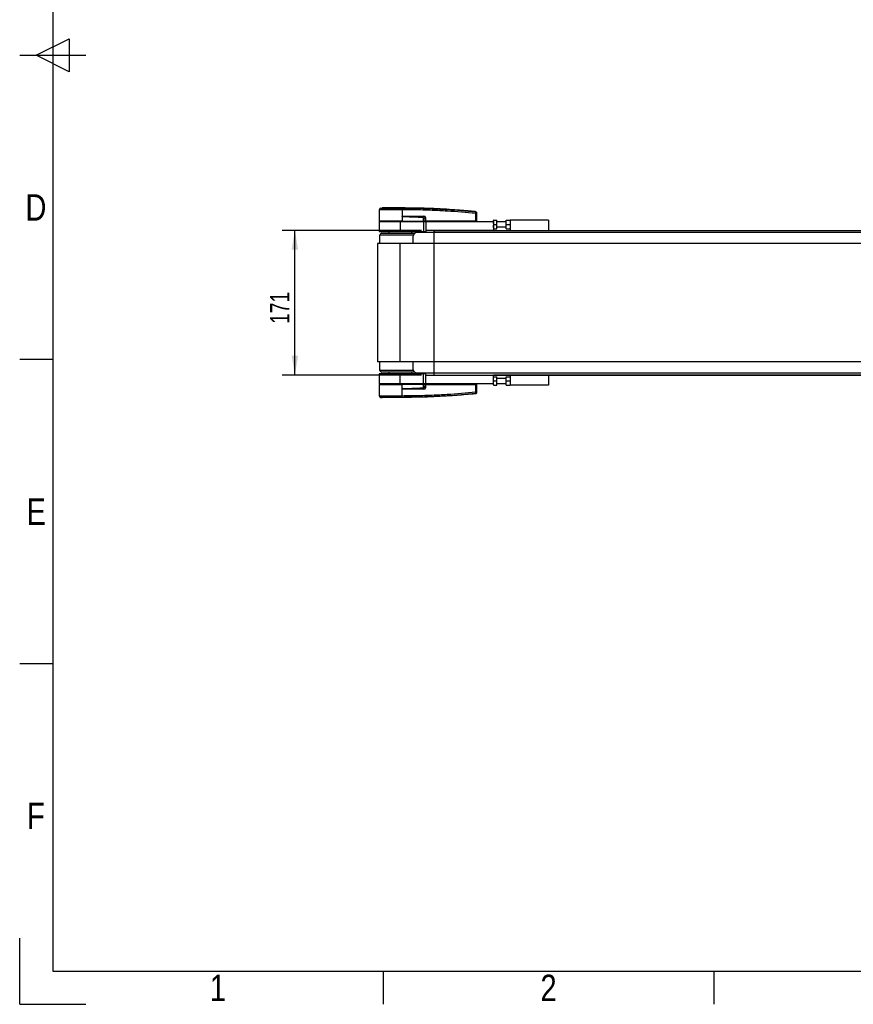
# Model space of a CAD drawing. Header units: millimetres. Extents: x 0 to 420, y 0 to 297.
# Tile 1 of 14: x 0 to 130, y 0 to 154. Entities that reach past the tile are written whole.
import ezdxf

# ---------------------------------------------------------------- set-up
doc = ezdxf.new("R2010")
doc.units = ezdxf.units.MM
doc.layers.add('CARTIGLIO', color=140, linetype='Continuous')
doc.layers.add('QUOTE', color=174, linetype='Continuous')
doc.styles.add('SLDTEXTSTYLE2', font='TXT', dxfattribs={"width": 0.821468})
doc.styles.add('SLDTEXTSTYLE3', font='TXT', dxfattribs={"width": 0.75})
doc.dimstyles.new('SLDDIMSTYLE0', dxfattribs={"dimtxt": 3, "dimasz": 3, "dimexe": 0, "dimexo": 0.0625, "dimgap": 0.75, "dimtad": 1, "dimlfac": 7.554642, "dimrnd": 1e-09, "dimzin": 12, "dimdsep": 46, "dimtxsty": 'SLDTEXTSTYLE3', "dimsah": 1, "dimcen": 0.09, "dimadec": 0, "dimazin": 3, "dimtfac": 1, "dimtdec": 3, "dimtofl": 0, "dimtmove": 0, "dimatfit": 3, "dimfxl": 0, "dimfrac": 2, "dimtolj": 1, "dimtzin": 12, "dimarcsym": 0})

# ---------------------------------------------------------------- blocks, each defined once
blk = doc.blocks.new('_D_1')
at = {"layer": 'QUOTE'}
for p, q in [((62.85, 121.09), (41.06, 121.09)), ((43.06, 98.46), (43.06, 121.09)), ((62.85, 98.46), (41.06, 98.46))]:
    blk.add_line(p, q, dxfattribs=at)
for points in [[(43.06, 121.09), (42.56, 118.09), (43.56, 118.09)], [(43.06, 98.46), (43.56, 101.46), (42.56, 101.46)]]:
    blk.add_solid(points, dxfattribs=at)
at = {"layer": 'QUOTE', "insert": (39.19, 106.45), "char_height": 3, "attachment_point": 1, "rotation": 90, "style": 'SLDTEXTSTYLE3'}
blk.add_mtext('171', dxfattribs=at)

msp = doc.modelspace()

# ---------------------------------------------------------------- linework, layer by layer
at = {"color": 7, "linetype": 'Continuous', "lineweight": 25}
for p, q in [((56.2599, 124.3189), (56.2444, 122.5464)), ((56.4966, 124.5799), (56.7268, 124.5981)), ((59.8295, 124.5981), (59.8294, 124.5981)), ((59.8298, 124.319), (59.8311, 122.5464)), ((59.8512, 124.319), (59.8298, 124.319)), ((59.838, 123.2741), (59.8317, 122.5464)), ((59.838, 123.2741), (59.8381, 123.2814)), ((60.118, 123.2973), (63.2244, 123.2973)), ((63.2261, 123.2631), (60.1197, 123.2631)), ((62.9934, 123.1421), (63.2261, 123.2631)), ((71.3545, 124.0125), (71.3587, 124.0121)), ((71.3687, 122.5464), (71.3583, 123.7316)), ((71.3587, 124.0121), (71.3587, 124.0121)), ((71.4553, 123.7316), (71.4657, 122.5464)), ((56.2438, 122.4802), (56.2438, 120.8918)), ((56.2438, 122.4802), (59.5531, 122.4802)), ((59.8311, 122.5464), (56.2444, 122.5464)), ((56.3089, 122.5464), (56.31, 122.4802)), ((59.5531, 122.4802), (59.5531, 120.8918)), ((59.5531, 122.4802), (63.1932, 122.4802)), ((59.8284, 122.5464), (59.8283, 122.4802)), ((59.8317, 122.5464), (59.8311, 122.5464)), ((59.8317, 122.5464), (63.1871, 122.5464)), ((63.1663, 122.5464), (63.1659, 122.4802)), ((63.1932, 122.4802), (63.1932, 120.8918)), ((63.1932, 122.4802), (63.5241, 122.4802)), ((63.1972, 122.5464), (63.4923, 122.5464)), ((63.4903, 123.0807), (63.211, 122.9355)), ((63.4466, 122.5464), (63.4458, 122.4802)), ((63.4923, 122.5464), (63.4903, 123.0807)), ((63.5171, 122.5464), (63.4923, 122.5464)), ((63.5119, 122.5464), (63.5118, 122.4802)), ((63.515, 123.0807), (63.5171, 122.5464)), ((71.3687, 122.5464), (63.5171, 122.5464)), ((63.5241, 122.4802), (63.5241, 121.0903)), ((63.5241, 122.4802), (74.1136, 122.4802)), ((71.3638, 122.5464), (71.3637, 122.4802)), ((71.3687, 122.5464), (71.4657, 122.5464)), ((71.4012, 122.5464), (71.4001, 122.4802)), ((74.1314, 122.6787), (74.1136, 122.648)), ((74.1136, 122.4802), (74.1136, 122.648)), ((74.1136, 122.4802), (74.1136, 121.0903)), ((74.1905, 122.6787), (74.6431, 122.6787)), ((74.1905, 122.0169), (74.6431, 122.0169)), ((74.6431, 122.0169), (74.6431, 122.6787)), ((76.0992, 122.414), (74.6431, 122.414)), ((74.6431, 121.3551), (74.6431, 122.0169)), ((76.0992, 122.0169), (76.0992, 122.6787)), ((76.0992, 122.6787), (76.761, 122.6787)), ((76.0992, 122.0169), (76.761, 122.0169)), ((76.0992, 121.3551), (76.0992, 122.0169)), ((76.761, 122.6787), (76.761, 121.0903)), ((82.7176, 122.6787), (76.761, 122.6787)), ((82.7176, 122.6787), (82.7176, 121.0903)), ((56.2438, 120.8918), (59.5531, 120.8918)), ((56.31, 120.3623), (56.2935, 119.0386)), ((61.5903, 120.3623), (56.31, 120.3623)), ((56.6409, 120.627), (61.8033, 120.627)), ((57.7661, 120.8918), (57.7661, 120.627)), ((59.5531, 120.8918), (63.1932, 120.8918)), ((61.34, 120.627), (61.34, 120.8918)), ((215.7484, 120.7594), (62.2004, 120.7594)), ((63.1932, 120.8918), (63.5241, 120.8918)), ((63.5241, 121.0903), (63.5241, 120.8918)), ((74.1136, 121.0903), (63.5241, 121.0903)), ((64.8478, 121.0903), (64.8478, 120.7594)), ((74.1136, 121.3858), (74.1314, 121.3551)), ((74.1136, 121.0903), (203.8352, 121.0903)), ((74.1905, 121.3551), (74.6431, 121.3551)), ((74.6431, 121.6198), (76.0992, 121.6198)), ((76.0992, 121.3551), (76.761, 121.3551)), ((55.9791, 119.0386), (55.9791, 100.5069)), ((59.5531, 119.0386), (55.9791, 119.0386)), ((59.5531, 100.5069), (59.5531, 119.0386)), ((218.3958, 119.0386), (59.5531, 119.0386)), ((61.5386, 120.0975), (61.5386, 119.0386)), ((59.5531, 100.5069), (55.9791, 100.5069)), ((56.2935, 100.5069), (56.31, 99.1833)), ((218.3958, 100.5069), (59.5531, 100.5069)), ((61.5386, 100.5069), (61.5386, 99.448)), ((56.2438, 98.6538), (56.2438, 97.0654)), ((59.5531, 98.6538), (56.2438, 98.6538)), ((61.5938, 99.1833), (56.31, 99.1833)), ((61.8033, 98.9185), (56.6409, 98.9185)), ((57.7661, 98.9185), (57.7661, 98.6538)), ((59.5531, 97.0654), (59.5531, 98.6538)), ((63.1932, 98.6538), (59.5531, 98.6538)), ((61.34, 98.6538), (61.34, 98.9185)), ((62.2004, 98.7861), (215.7484, 98.7861)), ((63.1932, 97.0654), (63.1932, 98.6538)), ((63.5241, 98.6538), (63.1932, 98.6538)), ((63.5241, 98.4552), (63.5241, 98.6538)), ((64.8478, 98.4552), (64.8478, 98.7861)), ((59.5531, 97.0654), (56.2438, 97.0654)), ((56.31, 97.0654), (56.3089, 96.9992)), ((63.1932, 97.0654), (59.5531, 97.0654)), ((59.8284, 96.9992), (59.8283, 97.0654)), ((63.1663, 96.9992), (63.1659, 97.0654)), ((63.5241, 97.0654), (63.1932, 97.0654)), ((63.4466, 96.9992), (63.4458, 97.0654)), ((63.5119, 96.9992), (63.5118, 97.0654)), ((63.5241, 97.0654), (63.5241, 98.4552)), ((63.5241, 98.4552), (74.1136, 98.4552)), ((74.1136, 97.0654), (63.5241, 97.0654)), ((71.3638, 96.9992), (71.3637, 97.0654)), ((71.4012, 96.9992), (71.4001, 97.0654)), ((203.8352, 98.4552), (74.1136, 98.4552)), ((74.1136, 97.0654), (74.1136, 98.4552)), ((74.1314, 98.1905), (74.1136, 98.1598)), ((74.1136, 96.8975), (74.1136, 97.0654)), ((74.1905, 98.1905), (74.6431, 98.1905)), ((74.1905, 97.5286), (74.6431, 97.5286)), ((74.6431, 97.5286), (74.6431, 98.1905)), ((76.0992, 97.9257), (74.6431, 97.9257)), ((74.6431, 96.8668), (74.6431, 97.5286)), ((74.6431, 97.1315), (76.0992, 97.1315)), ((76.0992, 98.1905), (76.761, 98.1905)), ((76.0992, 97.5286), (76.0992, 98.1905)), ((76.0992, 97.5286), (76.761, 97.5286)), ((76.0992, 96.8668), (76.0992, 97.5286)), ((76.761, 98.4552), (76.761, 96.8668)), ((82.7176, 98.4552), (82.7176, 96.8668)), ((56.2444, 96.9992), (56.2599, 95.2266)), ((56.2444, 96.9992), (59.8311, 96.9992)), ((59.8298, 95.2265), (59.8311, 96.9992)), ((59.8311, 96.9992), (59.8317, 96.9992)), ((59.838, 96.2715), (59.8317, 96.9992)), ((63.1871, 96.9992), (59.8317, 96.9992)), ((59.8381, 96.2641), (59.838, 96.2715)), ((63.2244, 96.2482), (60.118, 96.2482)), ((60.1197, 96.2824), (63.2261, 96.2824)), ((63.2261, 96.2824), (62.9934, 96.4034)), ((63.4923, 96.9992), (63.1972, 96.9992)), ((63.211, 96.61), (63.4903, 96.4648)), ((63.4903, 96.4648), (63.4923, 96.9992)), ((63.4923, 96.9992), (63.5171, 96.9992)), ((63.5171, 96.9992), (63.515, 96.4648)), ((63.5171, 96.9992), (71.3687, 96.9992)), ((71.3583, 95.8139), (71.3687, 96.9992)), ((71.3587, 95.5335), (71.3587, 95.5335)), ((71.4657, 96.9992), (71.3687, 96.9992)), ((71.4657, 96.9992), (71.4553, 95.8139)), ((74.1136, 96.8975), (74.1314, 96.8668)), ((74.1905, 96.8668), (74.6431, 96.8668)), ((76.0992, 96.8668), (76.761, 96.8668)), ((82.7176, 96.8668), (76.761, 96.8668)), ((56.4966, 94.9657), (56.7268, 94.9474)), ((59.8295, 94.9474), (59.8294, 94.9474)), ((59.8298, 95.2265), (59.8512, 95.2265))]:
    msp.add_line(p, q, dxfattribs=at)
at = {"color": 7, "linetype": 'Continuous'}
for p, q in [((64.8478, 98.4552), (64.8478, 121.0903)), ((64.8478, 121.0903), (213.101, 121.0903)), ((64.8478, 98.4552), (213.101, 98.4552))]:
    msp.add_line(p, q, dxfattribs=at)
at = {"color": 7, "linetype": 'Continuous', "lineweight": 25, "flags": 128}
for points in [[(59.838, 123.2741), (59.9958, 123.2679), (60.1197, 123.2631)], [(62.9906, 123.0851), (62.9911, 123.0937), (62.9915, 123.1022), (62.9919, 123.1104), (62.9922, 123.1181), (62.9926, 123.1253), (62.9929, 123.1318), (62.9931, 123.1374), (62.9934, 123.1421)], [(60.1197, 96.2824), (59.962, 96.2763), (59.838, 96.2715)]]:
    msp.add_lwpolyline(points, dxfattribs=at)
at = {"color": 7, "linetype": 'Continuous', "lineweight": 25}
for centre, radius, start, end in [((56.5246, 124.3166), 0.2647, 96.076872, 179.499989), ((58.8353, 124.3743), 0.996, 356.819927, 11.918257), ((54.4613, 123.9678), 5.4049, 6.503389, 6.696809), ((58.8569, 124.3749), 0.9959, 356.784062, 11.882918), ((60.3923, 123.2938), 0.2742, 179.25241, 186.414342), ((63.4986, 123.2938), 0.2742, 179.25241, 186.414342), ((71.4068, 120.8011), 2.9309, 89.051899, 90.948101), ((71.3484, 123.8868), 0.1056, 0.615859, 83.895805), ((63.5026, 126.4521), 3.3715, 269.78976, 270.21024), ((56.6409, 120.3623), 0.2647, 90, 180), ((62.2004, 120.0975), 0.6618, 90, 180), ((56.6409, 99.1833), 0.2647, 180, 270), ((62.2004, 99.448), 0.6618, 180, 270), ((60.3923, 96.2518), 0.2742, 173.585658, 180.74759), ((154.4192, 100.8221), 91.5326, 182.731259, 182.766996), ((63.4986, 96.2518), 0.2742, 173.585658, 180.74759), ((63.5026, 93.0934), 3.3715, 89.78976, 90.21024), ((71.4068, 98.7444), 2.9309, 269.051899, 270.948101), ((71.3484, 95.6587), 0.1056, 276.104195, 359.384141), ((56.5246, 95.2289), 0.2647, 180.500011, 263.923128), ((58.8353, 95.1713), 0.996, 348.081743, 3.180073), ((54.4613, 95.5777), 5.4049, 353.303191, 353.496611), ((58.8569, 95.1706), 0.9959, 348.120168, 3.219012)]:
    msp.add_arc(centre, radius, start, end, dxfattribs=at)
for centre, major_axis, ratio, start_param, end_param in [((63.0453, 122.9458), (0.4501, 0.2214), 0.60672542, 5.99588539, 7.17277223), ((63.0486, 122.9461), (0.4258, 0.2108), 0.5569608, 5.9946727, 7.17155954), ((62.8837, 122.861), (0.2648, 0.1399), 0.66301777, 5.94884055, 7.12572739), ((62.8837, 122.8604), (0.3033, 0.1614), 0.77058227, 5.94675229, 7.12363913), ((62.8837, 96.6846), (0.2648, -0.1399), 0.66301777, 5.44064323, 6.61753007), ((62.8837, 96.6852), (0.3033, -0.1614), 0.77058227, 5.44273149, 6.61961833), ((63.0453, 96.5997), (0.4501, -0.2214), 0.60672542, 5.39359838, 6.57048522), ((63.0486, 96.5994), (0.4258, -0.2108), 0.5569608, 5.39481108, 6.57169792)]:
    msp.add_ellipse(centre, major_axis=major_axis, ratio=ratio, start_param=start_param, end_param=end_param, dxfattribs=at)
for points, knots in [([(59.8298, 124.319), (59.664, 124.319), (59.3287, 124.319), (58.8143, 124.319), (58.2975, 124.3191), (57.8035, 124.3188), (57.3549, 124.319), (56.9726, 124.319), (56.6599, 124.3189), (56.4336, 124.3191), (56.2875, 124.319), (56.2692, 124.319), (56.2599, 124.3189)], [0, 0, 0, 0, 0.091230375, 0.184622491, 0.285093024, 0.388477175, 0.488946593, 0.592329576, 0.692798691, 0.796181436, 0.896634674, 1, 1, 1, 1]), ([(56.4966, 124.5799), (56.5051, 124.5799), (56.5222, 124.5799), (56.656, 124.58), (56.8672, 124.5799), (57.1548, 124.5799), (57.5114, 124.5799), (57.9249, 124.5798), (58.3857, 124.5799), (58.8632, 124.5799), (59.343, 124.5799), (59.6542, 124.5799), (59.8098, 124.58)], [0, 0, 0, 0, 0.1019155, 0.20383364, 0.30575296, 0.40767117, 0.50960195, 0.6115312, 0.71346155, 0.81539292, 0.90769638, 1, 1, 1, 1]), ([(59.8294, 124.5981), (59.6328, 124.5981), (59.2392, 124.5981), (58.6594, 124.5981), (58.1204, 124.5981), (57.6411, 124.5981), (57.2463, 124.5981), (56.9518, 124.5981), (56.7615, 124.5981), (56.7384, 124.5981), (56.7268, 124.5981)], [0, 0, 0, 0, 0.12488045, 0.25013958, 0.37464939, 0.49981249, 0.62476421, 0.74955772, 0.87492377, 1, 1, 1, 1]), ([(59.8098, 124.58), (59.817, 124.58), (59.8242, 124.5801), (59.8315, 124.58), (59.8315, 124.58)], [0, 0, 0, 0, 0.99963467, 1, 1, 1, 1]), ([(71.3587, 124.0121), (71.3142, 124.0166), (71.0398, 124.0445), (69.8357, 124.162), (67.3619, 124.3641), (63.7927, 124.5583), (61.1511, 124.5848), (59.8295, 124.5981)], [0, 0, 0, 0, 0.01170126, 0.07220884, 0.31419353, 0.65688711, 1, 1, 1, 1]), ([(59.8315, 124.58), (59.8315, 124.58), (60.6156, 124.5795), (62.184, 124.5633), (64.5357, 124.489), (67.5973, 124.3344), (69.8691, 124.1275), (71.3596, 123.9918)], [0, 0, 0, 0, 0.00000069, 0.20371068, 0.40747211, 0.61123305, 1, 1, 1, 1]), ([(62.9906, 123.0851), (62.402, 123.1167), (61.3507, 123.1731), (60.3003, 123.2432), (59.838, 123.2741)], [0, 0, 0, 0, 0.559972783, 1, 1, 1, 1]), ([(59.8381, 123.2814), (59.8399, 123.2819), (59.8445, 123.2833), (59.8534, 123.2851), (59.8668, 123.2873), (59.8868, 123.2896), (59.9166, 123.2922), (59.9611, 123.2947), (60.0298, 123.2969), (60.0844, 123.2972), (60.118, 123.2973)], [0, 0, 0, 0, 0.0199034, 0.05101553, 0.09695623, 0.16503878, 0.26617597, 0.41665359, 0.64077612, 1, 1, 1, 1]), ([(71.3583, 123.7316), (69.8694, 123.8674), (67.6012, 124.0742), (64.5449, 124.2278), (62.1986, 124.3044), (60.6336, 124.3141), (59.8512, 124.319)], [0, 0, 0, 0, 0.38905274, 0.59267292, 0.79638077, 1, 1, 1, 1]), ([(60.1197, 123.2631), (60.6562, 123.2423), (61.6142, 123.2051), (62.572, 123.1614), (62.9934, 123.1421)], [0, 0, 0, 0, 0.56002522, 1, 1, 1, 1]), ([(71.3583, 123.7316), (71.3593, 123.7613), (71.3612, 123.8207), (71.3624, 123.8994), (71.3622, 123.9584), (71.361, 123.9851), (71.3599, 123.9904), (71.3596, 123.9918)], [0, 0, 0, 0, 0.23108965, 0.4626691, 0.69303153, 0.92227335, 1, 1, 1, 1]), ([(71.3596, 123.9918), (71.3594, 123.9996), (71.3591, 124.0103), (71.3588, 124.0117), (71.3587, 124.0121)], [0, 0, 0, 0, 0.73611582, 1, 1, 1, 1]), ([(71.3587, 124.0121), (71.3705, 124.0097), (71.3939, 124.0049), (71.4236, 123.9835), (71.4449, 123.9542), (71.453, 123.9271), (71.4537, 123.9113), (71.4538, 123.9077)], [0, 0, 0, 0, 0.23106275, 0.462125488, 0.693188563, 0.928393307, 1, 1, 1, 1]), ([(71.4538, 123.9077), (71.4538, 123.9073), (71.4538, 123.9059), (71.4539, 123.8956), (71.454, 123.8879)], [0, 0, 0, 0, 0.26342591, 1, 1, 1, 1]), ([(71.454, 123.8879), (71.454, 123.8871), (71.454, 123.884), (71.4542, 123.868), (71.4545, 123.8326), (71.4549, 123.7852), (71.4552, 123.7495), (71.4553, 123.7316)], [0, 0, 0, 0, 0.07774703, 0.30683638, 0.53695653, 0.76850921, 1, 1, 1, 1]), ([(63.1642, 122.9355), (63.174, 122.9356), (63.1916, 122.9356), (63.2051, 122.9356), (63.211, 122.9355)], [0, 0, 0, 0, 0.56, 1, 1, 1, 1]), ([(63.1871, 122.5464), (63.1804, 122.619), (63.1686, 122.7485), (63.1655, 122.8784), (63.1642, 122.9355)], [0, 0, 0, 0, 0.56058603, 1, 1, 1, 1]), ([(63.1871, 122.5464), (63.1883, 122.5464), (63.1911, 122.5464), (63.1946, 122.5464), (63.1965, 122.5464), (63.1972, 122.5464)], [0, 0, 0, 0, 0.31939567, 0.74819126, 1, 1, 1, 1]), ([(63.211, 122.9355), (63.21, 122.8628), (63.2083, 122.7329), (63.2006, 122.6034), (63.1972, 122.5464)], [0, 0, 0, 0, 0.55939227, 1, 1, 1, 1]), ([(74.1905, 122.0169), (74.1596, 122.1352), (74.1019, 122.3563), (74.1624, 122.5764), (74.1905, 122.6787)], [0, 0, 0, 0, 0.5347163, 1, 1, 1, 1]), ([(74.1905, 121.3551), (74.1596, 121.4733), (74.1019, 121.6945), (74.1624, 121.9145), (74.1905, 122.0169)], [0, 0, 0, 0, 0.5347163, 1, 1, 1, 1]), ([(74.1905, 122.6787), (74.1818, 122.6787), (74.1464, 122.6787), (74.1448, 122.6787), (74.1436, 122.6787)], [0, 0, 0, 0, 0.246646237, 1, 1, 1, 1]), ([(74.1436, 121.3551), (74.1448, 121.3551), (74.1464, 121.3551), (74.1818, 121.3551), (74.1905, 121.3551)], [0, 0, 0, 0, 0.75335376, 1, 1, 1, 1]), ([(74.1905, 97.5286), (74.1596, 97.6469), (74.1019, 97.868), (74.1624, 98.0881), (74.1905, 98.1905)], [0, 0, 0, 0, 0.5347163, 1, 1, 1, 1]), ([(74.1905, 96.8668), (74.1596, 96.985), (74.1019, 97.2062), (74.1624, 97.4263), (74.1905, 97.5286)], [0, 0, 0, 0, 0.5347163, 1, 1, 1, 1]), ([(74.1905, 98.1905), (74.1627, 98.1905), (74.1253, 98.1905), (74.1398, 98.1905), (74.1436, 98.1905)], [0, 0, 0, 0, 0.74198287, 1, 1, 1, 1]), ([(71.3587, 95.5335), (71.3142, 95.5289), (71.0398, 95.5011), (69.8357, 95.3836), (67.3619, 95.1815), (63.7927, 94.9873), (61.1511, 94.9607), (59.8295, 94.9474)], [0, 0, 0, 0, 0.01170126, 0.07220884, 0.31419353, 0.65688711, 1, 1, 1, 1]), ([(71.3596, 95.5538), (69.869, 95.4177), (67.5972, 95.2104), (64.5359, 95.0579), (62.1832, 94.9771), (60.6173, 94.9772), (59.8315, 94.9656), (59.8315, 94.9656)], [0, 0, 0, 0, 0.38876695, 0.59252789, 0.79628932, 0.99999932, 1, 1, 1, 1]), ([(59.838, 96.2715), (60.4263, 96.3108), (61.4768, 96.3809), (62.5281, 96.4361), (62.9906, 96.4604)], [0, 0, 0, 0, 0.560026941, 1, 1, 1, 1]), ([(60.118, 96.2482), (60.091, 96.2485), (60.0109, 96.2492), (59.9166, 96.249), (59.8513, 96.2616), (59.8381, 96.2641)], [0, 0, 0, 0, 0.28926734, 0.85682964, 1, 1, 1, 1]), ([(59.8512, 95.2265), (60.6336, 95.2314), (62.1982, 95.2411), (64.5445, 95.3177), (67.6009, 95.4713), (69.8694, 95.6782), (71.3583, 95.8139)], [0, 0, 0, 0, 0.20362021, 0.40724063, 0.61094774, 1, 1, 1, 1]), ([(62.9934, 96.4034), (62.457, 96.3792), (61.4992, 96.3359), (60.5413, 96.2988), (60.1197, 96.2824)], [0, 0, 0, 0, 0.55997408, 1, 1, 1, 1]), ([(63.1642, 96.61), (63.1662, 96.6827), (63.1699, 96.8127), (63.1818, 96.9421), (63.1871, 96.9992)], [0, 0, 0, 0, 0.55939227, 1, 1, 1, 1]), ([(63.211, 96.61), (63.2033, 96.61), (63.1894, 96.6099), (63.1719, 96.61), (63.1642, 96.61)], [0, 0, 0, 0, 0.56, 1, 1, 1, 1]), ([(63.1972, 96.9992), (63.1963, 96.9992), (63.1942, 96.9992), (63.1906, 96.9992), (63.188, 96.9992), (63.1871, 96.9992)], [0, 0, 0, 0, 0.31939567, 0.748191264, 1, 1, 1, 1]), ([(63.1972, 96.9992), (63.2015, 96.9266), (63.2091, 96.7971), (63.2104, 96.6671), (63.211, 96.61)], [0, 0, 0, 0, 0.56058603, 1, 1, 1, 1]), ([(71.3596, 95.5538), (71.3604, 95.5596), (71.3619, 95.5713), (71.3625, 95.624), (71.3617, 95.696), (71.36, 95.7636), (71.3587, 95.8034), (71.3583, 95.8139)], [0, 0, 0, 0, 0.22968814, 0.45959689, 0.68877935, 0.91808895, 1, 1, 1, 1]), ([(71.4538, 95.6379), (71.4537, 95.6342), (71.453, 95.6185), (71.4449, 95.5914), (71.4236, 95.562), (71.3939, 95.5406), (71.3705, 95.5358), (71.3587, 95.5335)], [0, 0, 0, 0, 0.07160669, 0.30681144, 0.53787451, 0.76893725, 1, 1, 1, 1]), ([(71.3587, 95.5335), (71.3588, 95.5338), (71.3591, 95.5353), (71.3594, 95.5459), (71.3596, 95.5538)], [0, 0, 0, 0, 0.263884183, 1, 1, 1, 1]), ([(71.454, 95.6576), (71.4539, 95.65), (71.4538, 95.6396), (71.4538, 95.6382), (71.4538, 95.6379)], [0, 0, 0, 0, 0.73657409, 1, 1, 1, 1]), ([(71.4553, 95.8139), (71.4553, 95.8076), (71.4551, 95.7836), (71.4547, 95.7429), (71.4543, 95.6996), (71.4541, 95.668), (71.454, 95.6611), (71.454, 95.6576)], [0, 0, 0, 0, 0.082107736, 0.311654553, 0.54070711, 0.770369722, 1, 1, 1, 1]), ([(74.1436, 96.8668), (74.1398, 96.8668), (74.1253, 96.8668), (74.1627, 96.8668), (74.1905, 96.8668)], [0, 0, 0, 0, 0.25801713, 1, 1, 1, 1]), ([(56.2599, 95.2266), (56.2687, 95.2266), (56.2865, 95.2265), (56.4301, 95.2265), (56.6573, 95.2266), (56.966, 95.2265), (57.3508, 95.2265), (57.7946, 95.2267), (58.2924, 95.2265), (58.8053, 95.2266), (59.3247, 95.2266), (59.6601, 95.2265), (59.8298, 95.2265)], [0, 0, 0, 0, 0.10046502, 0.20384345, 0.30430944, 0.40768894, 0.50815524, 0.61153497, 0.71200234, 0.81538328, 0.9066108, 1, 1, 1, 1]), ([(59.8098, 94.9656), (59.6542, 94.9656), (59.343, 94.9656), (58.8632, 94.9656), (58.3857, 94.9656), (57.9249, 94.9657), (57.5114, 94.9656), (57.1548, 94.9656), (56.8672, 94.9656), (56.656, 94.9655), (56.5222, 94.9657), (56.5051, 94.9657), (56.4966, 94.9657)], [0, 0, 0, 0, 0.09230362, 0.18460708, 0.28653845, 0.3884688, 0.49039805, 0.59232883, 0.69424704, 0.79616636, 0.8980845, 1, 1, 1, 1]), ([(59.8294, 94.9474), (59.6328, 94.9474), (59.2392, 94.9474), (58.6594, 94.9474), (58.1204, 94.9474), (57.6411, 94.9474), (57.2463, 94.9474), (56.9518, 94.9474), (56.7615, 94.9474), (56.7384, 94.9474), (56.7268, 94.9474)], [0, 0, 0, 0, 0.12488045, 0.25013958, 0.37464939, 0.49981249, 0.62476421, 0.74955772, 0.87492377, 1, 1, 1, 1]), ([(59.8315, 94.9656), (59.8315, 94.9656), (59.8242, 94.9656), (59.817, 94.9656), (59.8098, 94.9656)], [0, 0, 0, 0, 0.00036549, 1, 1, 1, 1])]:
    msp.add_open_spline(points, degree=3, knots=knots, dxfattribs=at)
at = {"layer": 'CARTIGLIO', "linetype": 'Continuous'}
for p, q in [((5.1801, 291.8226), (5.1801, 5.171)), ((2.593, 148.4968), (7.7672, 151.0839)), ((7.7672, 151.0839), (7.7672, 145.9097)), ((0.0059, 148.4968), (10.3543, 148.4968)), ((7.7672, 145.9097), (2.593, 148.4968)), ((5.1801, 100.894), (0.0059, 100.894)), ((5.1801, 53.2912), (0.0059, 53.2912)), ((0.0059, -0.0032), (0.0059, 10.3452)), ((5.1801, 5.171), (414.8274, 5.171)), ((56.9223, -0.0032), (56.9223, 5.171)), ((108.6644, -0.0032), (108.6644, 5.171)), ((0.0059, -0.0032), (10.3543, -0.0032))]:
    msp.add_line(p, q, dxfattribs=at)

# ---------------------------------------------------------------- texts
at = {"layer": 'CARTIGLIO', "char_height": 4.1394, "attachment_point": 2, "style": 'SLDTEXTSTYLE2'}
for s, insert in [('D', (2.544, 126.7486)), ('E', (2.604, 79.1458)), ('F', (2.5467, 31.543)), ('1', (31.0075, 4.6371)), ('2', (82.7497, 4.6371))]:
    msp.add_mtext(s, dxfattribs=dict(at, insert=insert))

# ---------------------------------------------------------------- dimensions: what is measured, and where the dimension line sits
at = {"layer": 'QUOTE'}
dim = msp.add_linear_dim(base=(40.6758, 121.0903), p1=(64.8478, 98.4552), p2=(64.8478, 121.0903), angle=90, dimstyle='SLDDIMSTYLE0', dxfattribs=at)
dim.commit()
dim.dimension.update_dxf_attribs({"geometry": '_D_1', "text_midpoint": (40.6758, 109.7728), "dimtype": 160})

doc.saveas('drawing.dxf')
